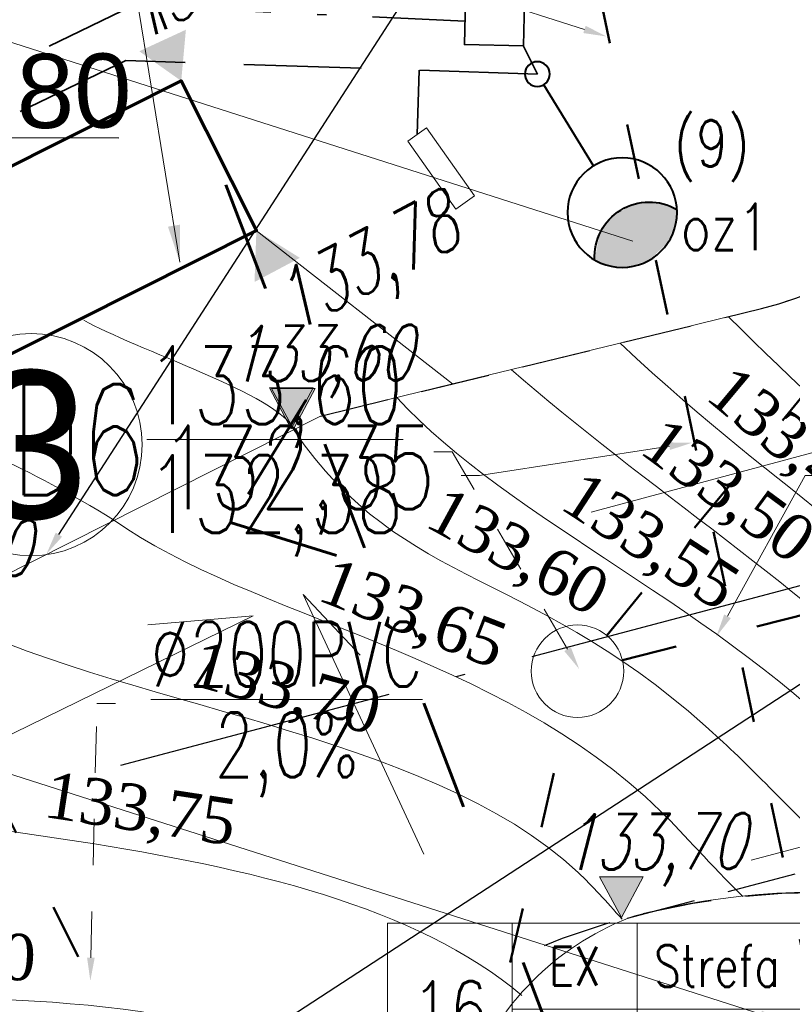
# Model space of a CAD drawing. Header units: metres. Extents: x 7472034 to 8440138, y 5890133 to 5961460.
# Tile 75 of 103: x 8439522.56 to 8439530.91, y 5890407.79 to 5890418.43. Entities that reach past the tile are written whole.
import ezdxf
from ezdxf import colors
from ezdxf.entities.mleader import LeaderData, LeaderLine
from ezdxf.enums import TextEntityAlignment as Align
from ezdxf.math import Vec2, Vec3

# ---------------------------------------------------------------- set-up
doc = ezdxf.new("R2010")
doc.units = ezdxf.units.M
doc.header["$MEASUREMENT"] = 0
for name, pattern in [('$0$DASHED2', [0.375, 0.25, -0.125]), ('$0$L218_500', [1, 0.5, -0.5]), ('ACAD_ISO03W100', [30, 12, -18]), ('ACAD_ISO10W100', [18, 12, -3, 0, -3]), ('CENTER', [2, 1.25, -0.25, 0.25, -0.25]), ('DASHDOTX2', [2, 1, -0.5, 0, -0.5]), ('DASHED', [19.05, 12.7, -6.35])]:
    doc.linetypes.add(name, pattern=pattern)
doc.layers.get('0').update_dxf_attribs({"linetype": 'CONTINUOUS', "lineweight": 5})
for name, color, linetype in [('# oś', 3, 'CONTINUOUS'), ('$0$# Wymiar', 2, 'CONTINUOUS'), ('-rzedne proj', 7, 'CONTINUOUS')]:
    doc.layers.add(name, color=color, linetype=linetype)
for name, color, linetype, lineweight in [('### Krawężnik', 6, 'CONTINUOUS', 5), ('### rzędne', 172, 'CONTINUOUS', 5), ('___DR.warstwice', 7, 'CONTINUOUS', 5), ('__GRANICA', 5, 'ACAD_ISO03W100', 80), ('_a_widok', 7, 'CONTINUOUS', 5), ('_IS.2P.KS.rura', 32, 'ACAD_ISO03W100', 50), ('_IS.BLOK.KD.doziemne', 7, 'CONTINUOUS', 5), ('_IS.BLOK.KS', 7, 'CONTINUOUS', 5), ('_IS.BLOK.T', 7, 'CONTINUOUS', 5), ('_IS.KD.B.rura', 124, 'ACAD_ISO03W100', 50), ('_IS.KD.B.studnia', 122, 'CONTINUOUS', 13), ('_IS.KD.krata', 114, 'CONTINUOUS', 30), ('_IS.KD.opis.1', 138, 'CONTINUOUS', 18), ('_IS.KD.opis.2', 7, 'CONTINUOUS', 18), ('_T_strefa_opis', 178, 'CONTINUOUS', 18), ('a_opisy', 7, 'CONTINUOUS', 18), ('E_BLOK', 170, 'CONTINUOUS', 20), ('E_Kable_ziemia2', 10, 'DASHED', 35), ('E_Kanal_sterownicze', 10, 'DASHDOTX2', 35), ('E_LAMPY', 10, 'CONTINUOUS', 25), ('E_OPIS_170', 170, 'CONTINUOUS', 30), ('T_strefa-5', 200, 'ACAD_ISO03W100', 50), ('ZAG-OBRYS005', 7, 'CONTINUOUS', 0), ('ZAG-OBRYS018', 7, 'CONTINUOUS', 18)]:
    doc.layers.add(name, color=color, linetype=linetype, lineweight=lineweight)
for name, color, linetype, lineweight, plot in [('-IS.NO', 21, 'CONTINUOUS', 30, False), ('_IS.A.śmieci', 21, 'CONTINUOUS', 30, False), ('_IS_NO', 11, 'CONTINUOUS', 20, False)]:
    doc.layers.add(name, color=color, linetype=linetype, lineweight=lineweight, plot=plot)
doc.styles.add('ARIAL', font='arial.ttf')
doc.styles.add('ROMANS', font='ROMANS.shx', dxfattribs={"width": 0.8})
doc.styles.add('RS', font='Romans.shx', dxfattribs={"width": 0.7})
doc.styles.add('style2', font='romans.shx', dxfattribs={"width": 0.7, "oblique": 15})
doc.styles.add('wojtek 1', font='times.ttf', dxfattribs={"height": 0.6})
doc.dimstyles.new('1', dxfattribs={"dimscale": 0.04, "dimtxt": 5, "dimasz": 25, "dimexe": 1, "dimexo": 0, "dimgap": 1, "dimtad": 1, "dimdec": 1, "dimrnd": 0.5, "dimdsep": 46, "dimtxsty": 'ROMANS', "dimcen": 0, "dimclrt": 2, "dimadec": 0, "dimazin": 0, "dimtfac": 1, "dimtdec": 1, "dimtofl": 0, "dimtmove": 2, "dimatfit": 3, "dimfxl": 0, "dimtolj": 1, "dimarcsym": 0})

# ---------------------------------------------------------------- blocks, each defined once
blk = doc.blocks.new('NUMER_')
blk.add_circle((0, 0), 120)
at = {"style": 'ARIAL'}
blk.add_attdef('1', (-58.9, -80.2), '', height=170, rotation=360, dxfattribs=at)
blk = doc.blocks.new('23123')
at = {"layer": 'a_opisy', "linetype": '$0$L218_500'}
blk.add_hatch(color=250, dxfattribs=at).paths.add_polyline_path([(8443019.233, 5888878.045), (8443018.761, 5888878.045), (8443018.289, 5888878.045), (8443018.761, 5888877.161)])
at = {"layer": 'a_opisy', "color": 250, "linetype": 'CENTER'}
for points in [[(8443018.289, 5888878.045), (8443018.761, 5888878.045)], [(8443019.233, 5888878.045), (8443018.761, 5888877.161), (8443018.289, 5888878.045)], [(8443018.289, 5888878.045), (8443018.761, 5888877.161), (8443019.233, 5888878.045)], [(8443019.233, 5888878.045), (8443018.761, 5888878.045)]]:
    blk.add_lwpolyline(points, dxfattribs=at)
blk = doc.blocks.new('ŚMIETNIK')
at = {"layer": '-rzedne proj'}
for points in [[(-177.6, 549), (-226.3, 575.7), (-225, 520.1)], [(2.6, 549.3), (49.8, 520), (51.6, 575.5)], [(3.3, -175), (50.5, -204.3), (52.3, -148.8)]]:
    blk.add_hatch(color=256, dxfattribs=at).paths.add_polyline_path(points)
h = blk.add_hatch(color=256, dxfattribs=at)
edge = h.paths.add_edge_path()
edge.add_line((-177.8, -175), (-226.5, -148.3))
edge.add_line((-226.5, -148.3), (-225.2, -203.8))
edge.add_line((-225.2, -203.8), (-177.8, -175))
at = {"lineweight": 70, "ltscale": 0.1}
blk.add_lwpolyline([(-177.8, 549), (-177.8, -175), (3.2, -175), (3.2, 549)], close=True, dxfattribs=at)
at = {"layer": '-rzedne proj', "char_height": 64, "width": 431.231, "attachment_point": 1, "style": 'style2'}
for insert, rotation in [((123.2, 678.9, 0), 268.548), ((-204.4, 523.1, 0), 271.307), ((-231.1, -158.7), 271.307), ((123.8, -151.4), 271.307)]:
    blk.add_mtext('133,78', dxfattribs=dict(at, insert=insert, rotation=rotation))
blk = doc.blocks.new('A$C5FF37710')
at = {"layer": '### rzędne', "color": 0, "lineweight": 13, "flags": 128}
for points in [[(79.038, 44.465), (82.565, 45.412), (81.429, 45.532)], [(77.229, 40.767), (75.926, 43.576), (76.541, 42.918)], [(80.768, 40.702), (84.307, 41.64), (83.087, 41.796)]]:
    blk.add_lwpolyline(points, dxfattribs=at)
at = {"layer": '### rzędne', "color": 0, "lineweight": 13, "elevation": 0, "flags": 128}
blk.add_lwpolyline([(72.103, 41.74), (75.383, 43.346), (74.245, 43.246)], dxfattribs=at)
blk = doc.blocks.new('LAM')
at = {"lineweight": 40}
blk.add_line((0, -161.6), (0, -18.6), dxfattribs=at)
for centre, radius in [((0, 0), 18.6), ((0, -243.8), 82.3)]:
    blk.add_circle(centre, radius, dxfattribs=at)
blk.add_arc((0, -321.8), 82.3, 28.2737, 151.7263, dxfattribs=at)
for points in [[(18.2, -241.5), (-60.9, -299.2), (45.9, -253.5), (-32.8, -318.4)], [(-60.9, -299.2), (-18.2, -241.6), (18.2, -241.5)], [(-34, -246.9), (-60.9, -299.2), (-18.2, -241.6)], [(-51.7, -257.8), (-60.9, -299.2), (-34, -246.9)], [(-72.5, -282.8), (-60.9, -299.2), (-51.7, -257.8)], [(-32.8, -318.4), (45.9, -253.5), (2.3, -326.1)], [(45.9, -253.5), (72.5, -282.8), (2.3, -326.1)], [(2.3, -326.1), (72.5, -282.8), (34, -318.8), (58.2, -302.7)]]:
    blk.add_solid(points, dxfattribs=at)
blk = doc.blocks.new('Studnia SK1_v2')
at = {"color": 0, "linetype": 'Continuous', "ltscale": 2}
blk.add_lwpolyline([(0, 0.64), (0.64, 0.64), (0.64, 0), (0, 0), (0, 0.64)], dxfattribs=at)
blk = doc.blocks.new('A$C57F34CC8')
at = {"layer": '__GRANICA', "color": 246, "lineweight": 60, "ltscale": 0.1}
for p, q in [((111.848, 42.356), (111.03, 41.027)), ((111.03, 41.027), (112.555, 40.556))]:
    blk.add_line(p, q, dxfattribs=at)
blk.add_lwpolyline([(104.547, 61.491), (124.753, 8.665), (116.278, 0), (87.502, 5.853), (75.537, 9.185), (65.12, 10.793), (52.658, 12.238), (35.114, 14.256), (31.171, 14.725), (0, 23.879)], dxfattribs=at)
blk = doc.blocks.new('A$C1D2679FE')
at = {"layer": '# oś', "color": 0, "linetype": 'ACAD_ISO10W100', "ltscale": 0.25, "flags": 128}
blk.add_lwpolyline([(244.428, 75.104), (259.29, 79.036)], dxfattribs=at)
at = {"layer": '$0$# Wymiar', "color": 7, "linetype": '$0$DASHED2', "ltscale": 3}
blk.add_lwpolyline([(246.586, 78.879), (251.355, 80.04)], dxfattribs=at)
blk.add_lwpolyline([(249.907, 73.45), (252.807, 74.218, -0.154383), (255.819, 74.074, -0.154383)], format="xyb", dxfattribs=at)
for centre, radius, start, end in [((250.076, 84.874), 5, 284.8205, 320.2428), ((251.98, 65.72), 8.008, 58.1333, 113.8528)]:
    blk.add_arc(centre, radius, start, end, dxfattribs=at)
blk = doc.blocks.new('A$C2C426404')
at = {"layer": '### rzędne', "color": 0, "lineweight": 25}
blk.add_line((84.896, 51.267), (81.661, 51.27, 0), dxfattribs=at)
at = {"layer": '_IS_NO', "ltscale": 0.1}
blk.add_open_spline([(84.516, 49.298, 0), (85.043, 48.995, 0), (86.649, 48.482, 0), (86.787, 48.112, 0)], degree=3, dxfattribs=at)
for points, knots in [([(91.487, 49.336, 0), (92.956, 47.883, 0), (94.289, 46.802, 0), (95.885, 44.566, 0), (96.109, 44.254, 0)], [1.130077, 1.130077, 1.130077, 1.130077, 8.010941, 9.09138, 9.09138, 9.09138, 9.09138]), ([(89.139, 48.764, 0), (90.547, 47.533, 0), (93.318, 45.738, 0), (94.624, 43.843, 0), (95.635, 42.584, 0), (95.796, 42.387, 0)], [0.623824, 0.623824, 0.623824, 0.623824, 7.387283, 10.61193, 11.1725, 11.1725, 11.1725, 11.1725]), ([(86.787, 48.112, 0), (87.985, 46.348, 0), (89.678, 46.714, 0), (92.306, 43.85, 0), (93.114, 43.084, 0)], [0, 0, 0, 0, 8.42192, 10.168142, 10.168142, 10.168142, 10.168142]), ([(82.893, 46.161), (84.85, 45.119), (88.559, 44.84), (90.163, 43.018), (90.34, 42.822)], [0, 0, 0, 0, 7.954967, 8.729782, 8.729782, 8.729782, 8.729782]), ([(76.845, 43.111), (78.812, 40.835, 0), (85.687, 43.385, 0), (88.216, 40.226), (88.511, 39.942)], [0, 0, 0, 0, 11.000491, 12.22465, 12.22465, 12.22465, 12.22465])]:
    blk.add_open_spline(points, degree=3, knots=knots, dxfattribs=at)
at = {"layer": '_IS_NO'}
for points, knots in [([(96.55, 42.49), (95.977, 43.225), (93.36, 46.988), (92.239, 47.236), (90.315, 49.051)], [2.982058, 2.982058, 2.982058, 2.982058, 5.080185, 14.148789, 14.148789, 14.148789, 14.148789]), ([(87.901, 48.463, 0), (89.118, 47.129, 0), (92.005, 45.935, 0), (93.605, 43.752, 0), (94.421, 42.869, 0)], [0.328938, 0.328938, 0.328938, 0.328938, 9.473976, 11.628214, 11.628214, 11.628214, 11.628214]), ([(84.838, 47.141), (86.318, 46.082), (89.427, 45.643, 0), (91.282, 43.42, 0), (91.644, 43.068, 0)], [0, 0, 0, 0, 7.890757, 9.135081, 9.135081, 9.135081, 9.135081])]:
    blk.add_open_spline(points, degree=3, knots=knots, dxfattribs=at)
for points in [[(82.567, 48.327), (83.093, 48.024), (83.922, 47.709), (84.838, 47.141)], [(79.733, 44.561), (81.951, 43.643), (86.953, 43.94), (89.254, 41.999)]]:
    blk.add_open_spline(points, degree=3, dxfattribs=at)
at = {"layer": '### rzędne', "color": 0, "linetype": '$0$L218_500', "lineweight": 25, "xscale": 0.5, "yscale": 0.5, "zscale": 0.5}
for p in [(-4221422.621, -2944390.457, 0), (-4221419.05, -2944395.74)]:
    blk.add_blockref('23123', p, dxfattribs=at)
at = {"layer": '### rzędne', "color": 0, "linetype": 'CENTER', "lineweight": 25, "attachment_point": 1, "rotation": 0.4319}
for s, insert, char_height, style in [('133,80', (81.612, 52.157, 0), 0.8, 'ARIAL'), ('133,60', (86.082, 49.234, 0), 0.6, 'style2'), ('133,70', (89.684, 43.955), 0.6, 'style2')]:
    blk.add_mtext(s, dxfattribs=dict(at, insert=insert, char_height=char_height, style=style))
at = {"layer": '_IS.KD.krata', "color": 0, "lineweight": 25, "insert": (81.959, 47.122), "char_height": 0.6, "attachment_point": 1, "rotation": 0.4319, "style": 'style2'}
blk.add_mtext('133,70', dxfattribs=at)
at = {"layer": '_IS_NO', "char_height": 0.5, "attachment_point": 1, "style": 'wojtek 1'}
for s, insert, rotation in [('133,45', (91.541, 48.844, 0), 320.0779), ('133,50', (90.802, 48.279, 0), 323.605), ('133,55', (89.917, 47.694, 0), 326.8998), ('133,60', (88.424, 47.52, 0), 331.3671), ('133,65', (87.204, 46.746, 0), 338.6805), ('133,70', (85.772, 45.848, 0), 344.5149), ('133,75', (84.141, 44.426, 0), 351.3111), ('133,80', (81.933, 42.746, 0), 357.5025)]:
    blk.add_mtext(s, dxfattribs=dict(at, insert=insert, rotation=rotation))
blk = doc.blocks.new('TAB-STRFY-2')
for p, q in [((3180.88, 1818), (3180.88, 1787.08)), ((3105.88, 1787.08), (3105.88, 1756.16))]:
    blk.add_line(p, q)
for points in [[(3015.88, 1818), (3060.88, 1818), (3060.88, 1756.16), (3015.88, 1756.16)], [(3060.88, 1818), (3105.88, 1818), (3105.88, 1787.08), (3060.88, 1787.08)], [(3105.88, 1818), (3180.88, 1818), (3180.88, 1787.08), (3105.88, 1787.08)], [(3060.88, 1787.08), (3105.88, 1787.08), (3105.88, 1756.16), (3060.88, 1756.16)], [(3105.88, 1787.08), (3180.88, 1787.08), (3180.88, 1756.16), (3105.88, 1756.16)]]:
    blk.add_lwpolyline(points, close=True)
at = {"style": 'ROMANS', "width": 0.8, "flags": 12}
for tag, height, p in [('EX', 14, (3083.38, 1802.54)), ('STREFA', 15, (3143.38, 1802.54)), ('1', 14, (3038.38, 1787.08)), ('II', 14, (3083.38, 1771.62)), ('T2', 14, (3143.38, 1771.62))]:
    blk.add_attdef(tag, text='', height=height, dxfattribs=at).set_placement(p, align=Align.MIDDLE_CENTER)
blk = doc.blocks.new('JPII.T.0')
at = {"layer": 'T_strefa-5', "ltscale": 0.05, "elevation": 0, "flags": 128}
blk.add_lwpolyline([(7472022.126, 5961443.794, 0.270111), (7472022.44, 5961448.819), (7472022.328, 5961449.042, 0.414214), (7472015.617, 5961451.268), (7472015.348, 5961451.133, 0.414214), (7472013.123, 5961444.422), (7472013.235, 5961444.198)], format="xyb", dxfattribs=at)
at = {"layer": '_T_strefa_opis'}
ref = blk.add_blockref('TAB-STRFY-2', (7471933.332, 5961398.008), dxfattribs=dict(at, xscale=0.03, yscale=0.03, zscale=0.03))
ref.add_attrib('1', '16', dxfattribs={"layer": '0', "lineweight": 30, "height": 0.6, "style": 'ROMANS', "width": 0.8}).set_placement((7472024.483, 5961451.621), align=Align.MIDDLE_CENTER)
ref.add_attrib('EX', 'EX', dxfattribs={"layer": '0', "height": 0.42, "style": 'ROMANS', "width": 0.8}).set_placement((7472025.833, 5961452.084), align=Align.MIDDLE_CENTER)
ref.add_attrib('T2', 'T2', dxfattribs={"layer": '0', "height": 0.42, "style": 'ROMANS', "width": 0.8}).set_placement((7472027.633, 5961451.157), align=Align.MIDDLE_CENTER)
ref.add_attrib('II', 'IIA', dxfattribs={"layer": '0', "height": 0.42, "style": 'ROMANS', "width": 0.8}).set_placement((7472025.833, 5961451.157), align=Align.MIDDLE_CENTER)
ref.add_attrib('STREFA', 'Strefa 2', dxfattribs={"layer": '0', "height": 0.45, "style": 'ROMANS', "width": 0.75}).set_placement((7472027.633, 5961452.084), align=Align.MIDDLE_CENTER)
blk = doc.blocks.new('KS.P.I')
at = {"layer": '_IS.2P.KS.rura', "ltscale": 0.05}
blk.add_line((7472029.612, 5961461.71), (7472034.427, 5961439.025), dxfattribs=at)
at = {"layer": '-IS.NO'}
ml = blk.add_multileader_mtext('Standard', dxfattribs=at)
ml.set_content('\\A1;{\\H1.2x;132,40}', color=256, style='RS')
ml.set_leader_properties()
ml.build(insert=Vec2(0, 0))
ml.multileader.update_dxf_attribs({"text_left_attachment_type": 2, "text_right_attachment_type": 2, "dogleg_length": 0.2, "arrow_head_size": 0.25})
ctx = ml.context
ctx.base_point, ctx.char_height, ctx.arrow_head_size, ctx.landing_gap_size, ctx.plane_origin = Vec3(7472015.796, 5961464.447), 0.75, 0.25, 0.25, Vec3(7472013.978, 5961463.787)
ctx.left_attachment, ctx.right_attachment, ctx.text_align_type = 2, 2, 1
notes = []
notes.append((ctx, [(1, (1, 1, 0), (7472019.526, 5961464.447), (-1, 0), 0.2, [(3, [(7472029.7, 5961461.195)], 0, [])])]))
ctx.mtext.insert, ctx.mtext.width, ctx.mtext.alignment, ctx.mtext.flow_direction = Vec3(7472017.561, 5961464.983), 8.84446, 2, 5
ml = blk.add_multileader_mtext('Standard', dxfattribs=at)
ml.set_content('\\A1;{\\H1.2x;133,42/133,32}', color=256, style='RS')
ml.set_leader_properties()
ml.build(insert=Vec2(0, 0))
ml.multileader.update_dxf_attribs({"text_left_attachment_type": 2, "text_right_attachment_type": 2, "dogleg_length": 0.2, "arrow_head_size": 0.25})
ctx = ml.context
ctx.base_point, ctx.char_height, ctx.arrow_head_size, ctx.landing_gap_size, ctx.plane_origin = Vec3(7472012.358, 5961462.16, 0), 0.75, 0.25, 0.25, Vec3(7472014.5, 5961461.499, 0)
ctx.left_attachment, ctx.right_attachment, ctx.text_align_type = 2, 2, 1
notes.append((ctx, [(1, (1, 1, 0), (7472020.048, 5961462.16, 0), (-1, 0), 0.2, [(3, [(7472030.223, 5961458.907, 0)], 0, [])])]))
ctx.mtext.insert, ctx.mtext.width, ctx.mtext.alignment, ctx.mtext.flow_direction = Vec3(7472016.103, 5961462.845, 0), 8.84446, 2, 5
ml = blk.add_multileader_mtext('Standard', dxfattribs=at)
ml.set_content('\\A1;{\\H1.2x;132,35}', color=256, style='RS')
ml.set_leader_properties()
ml.build(insert=Vec2(0, 0))
ml.multileader.update_dxf_attribs({"text_left_attachment_type": 2, "text_right_attachment_type": 2, "dogleg_length": 0.2, "arrow_head_size": 0.25})
ctx = ml.context
ctx.base_point, ctx.char_height, ctx.arrow_head_size, ctx.landing_gap_size, ctx.plane_origin = Vec3(7472024.598, 5961456.451, 0), 0.75, 0.25, 0.25, Vec3(7472014.605, 5961460.51, 0)
ctx.left_attachment, ctx.right_attachment, ctx.text_align_type = 2, 2, 1
notes.append((ctx, [(1, (1, 1, 0), (7472028.328, 5961456.451, 0), (-1, 0), 0.2, [(3, [(7472030.627, 5961456.804, 0)], 0, [])])]))
ctx.mtext.insert, ctx.mtext.width, ctx.mtext.alignment, ctx.mtext.flow_direction = Vec3(7472026.363, 5961456.987, 0), 8.84446, 2, 5
ml = blk.add_multileader_mtext('Standard', dxfattribs=at)
ml.set_content('\\A1;{\\H1.2x;132,35}', color=256, style='RS')
ml.set_leader_properties()
ml.build(insert=Vec2(0, 0))
ml.multileader.update_dxf_attribs({"text_left_attachment_type": 2, "text_right_attachment_type": 2, "dogleg_length": 0.2, "arrow_head_size": 0.25})
ctx = ml.context
ctx.base_point, ctx.char_height, ctx.arrow_head_size, ctx.landing_gap_size, ctx.plane_origin = Vec3(7472032.05, 5961456.451, 0), 0.75, 0.25, 0.25, Vec3(7472022.058, 5961460.51, 0)
ctx.left_attachment, ctx.right_attachment, ctx.text_align_type = 2, 2, 1
notes.append((ctx, [(0, (1, 1, 0), (7472031.85, 5961456.451, 0), (1, 0), 0.2, [(3, [(7472030.888, 5961454.709, 0)], 0, [])])]))
ctx.mtext.insert, ctx.mtext.width, ctx.mtext.alignment, ctx.mtext.flow_direction = Vec3(7472033.815, 5961456.987, 0), 8.84446, 2, 5
ml = blk.add_multileader_mtext('Standard', dxfattribs=at)
ml.set_content('\\A1;{\\H1.2x;133,66/133,76}', color=256, style='RS')
ml.set_leader_properties()
ml.build(insert=Vec2(0, 0))
ml.multileader.update_dxf_attribs({"text_left_attachment_type": 2, "text_right_attachment_type": 2, "dogleg_length": 0.2, "arrow_head_size": 0.25})
ctx = ml.context
ctx.base_point, ctx.char_height, ctx.arrow_head_size, ctx.landing_gap_size, ctx.plane_origin = Vec3(7472013.743, 5961453.802), 0.75, 0.25, 0.25, Vec3(7472015.885, 5961453.142)
ctx.left_attachment, ctx.right_attachment, ctx.text_align_type = 2, 2, 1
notes.append((ctx, [(1, (1, 1, 0), (7472021.433, 5961453.802), (-1, 0), 0.2, [(3, [(7472031.607, 5961450.55)], 0, [])])]))
ctx.mtext.insert, ctx.mtext.width, ctx.mtext.alignment, ctx.mtext.flow_direction = Vec3(7472017.488, 5961454.488), 8.84446, 2, 5
for ctx, leaders in notes:
    for number, flags, end, landing, length, lines in leaders:
        leader = LeaderData()
        leader.index, (leader.has_last_leader_line, leader.has_dogleg_vector, leader.attachment_direction) = number, flags
        leader.last_leader_point, leader.dogleg_vector, leader.dogleg_length = Vec3(end), Vec3(landing), length
        for number, points, colour, breaks in lines:
            line = LeaderLine()
            line.index, line.vertices, line.color, line.breaks = number, Vec3.list(points), colors.encode_raw_color(colour), breaks
            leader.lines.append(line)
        ctx.leaders.append(leader)
blk = doc.blocks.new('Elektryk_v3')
at = {"layer": 'E_Kable_ziemia2', "color": 1, "ltscale": 0.1}
for points in [[(18.575, -36.464), (14.125, -36.317), (8.307, -39.116), (-3.567, -44.765), (-7.22, -45.111), (-16.173, -49.352), (-17.849, -50.205), (-24.47, -58.375), (-25.346, -59.314)], [(17.275, -37.117), (17.298, -36.422)]]:
    blk.add_lwpolyline(points, dxfattribs=at)
at = {"layer": 'E_Kanal_sterownicze', "color": 1}
for points in [[(17.792, -35.892), (14.197, -35.727), (7.967, -38.725)], [(18.425, -36.16), (18.575, -36.464)]]:
    blk.add_lwpolyline(points, dxfattribs=at)
at = {"layer": 'E_Kanal_sterownicze', "color": 1, "rotation": 358.6070696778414}
blk.add_blockref('Studnia SK1_v2', (17.786, -36.144), dxfattribs=at)
at = {"layer": 'E_LAMPY', "color": 1, "xscale": -0.007200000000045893, "yscale": 0.007200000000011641, "zscale": 0.0072, "rotation": 31.52444852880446}
blk.add_blockref('LAM', (18.575, -36.464), dxfattribs=at)
at = {"layer": 'E_OPIS_170', "color": 0, "lineweight": 20, "char_height": 0.5, "attachment_point": 1, "style": 'ROMANS'}
for s, insert, width in [('(9)', (20.051, -36.961), 0.77622), ('oz1', (20.125, -37.866), 0.98774)]:
    blk.add_mtext(s, dxfattribs=dict(at, insert=insert, width=width))
at = {"layer": 'E_OPIS_170', "color": 0, "lineweight": 20, "annotation_type": 0, "has_hookline": 1, "hookline_direction": 0}
for points, text_width in [([(14.709, -38.497), (10.19, -10.755), (10.59, -10.755)], 20.348), ([(17.907, -59.052), (62.816, -40.125), (63.216, -40.125)], 14.4)]:
    blk.add_leader(points, dimstyle='1', override={"dimasz": 10}, dxfattribs=dict(at, text_width=text_width))
blk = doc.blocks.new('JPII.KD_aktualizacja rzędnych_20.12.2024')
at = {"layer": '_IS.KD.B.rura', "ltscale": 0.05}
for p, q in [((8438669.285, 5890707.582), (8438673.362, 5890712.567)), ((8438669.454, 5890707.316, 0), (8438674.367, 5890708.543, 0)), ((8438661.954, 5890707.326, 0), (8438666.556, 5890698.159, 0)), ((8438666.893, 5890698.2, 0), (8438668.856, 5890706.708, 0))]:
    blk.add_line(p, q, dxfattribs=at)
at = {"layer": '_IS.KD.B.studnia', "ltscale": 0.1}
blk.add_circle((8438668.968, 5890707.195, 0), 0.5, dxfattribs=at)
at = {"layer": '_IS.KD.opis.1'}
ml = blk.add_multileader_mtext('Standard', dxfattribs=at)
ml.set_content('\\A1;{\\C132;D6\\H0.7x;\\C256;\\S133,60/132,38;}', color=256, style='RS')
ml.set_leader_properties()
ml.build(insert=Vec2(0, 0))
ml.multileader.update_dxf_attribs({"text_left_attachment_type": 2, "text_right_attachment_type": 2, "dogleg_length": 0.2, "arrow_head_size": 0.25})
ctx = ml.context
ctx.base_point, ctx.char_height, ctx.arrow_head_size, ctx.landing_gap_size, ctx.plane_origin = Vec3(8438662.506, 5890709.566, 0), 1.2, 0.25, 0.3, Vec3(8438626.063, 5890684.451, 0)
ctx.left_attachment, ctx.right_attachment, ctx.text_align_type = 2, 2, 1
notes = []
notes.append((ctx, [(1, (1, 1, 0), (8438667.614, 5890709.566, 0), (-1, 0), 0.2, [(3, [(8438668.987, 5890707.218, 0)], 0, [])])]))
ctx.mtext.insert, ctx.mtext.width, ctx.mtext.alignment, ctx.mtext.flow_direction = Vec3(8438664.96, 5890710.706, 0), 9.34447, 2, 5
at = {"layer": '_IS.KD.opis.2'}
ml = blk.add_multileader_mtext('Standard', dxfattribs=at)
ml.set_content('\\A1;{\\H0.7x;\\S%%C200PVC/2,0%;}', color=256, style='RS')
ml.set_leader_properties()
ml.build(insert=Vec2(0, 0))
ml.multileader.update_dxf_attribs({"text_left_attachment_type": 2, "text_right_attachment_type": 2, "dogleg_length": 0.2, "arrow_head_size": 0.25})
ctx = ml.context
ctx.base_point, ctx.char_height, ctx.arrow_head_size, ctx.landing_gap_size, ctx.plane_origin = Vec3(8438663.971, 5890706.845), 1, 0.25, 0.3, Vec3(8438611.998, 5890679.844)
ctx.left_attachment, ctx.right_attachment, ctx.text_align_type = 2, 2, 1
notes.append((ctx, [(0, (1, 1, 0), (8438663.771, 5890706.845), (1, 0), 0.2, [(3, [(8438663.7, 5890703.848)], 0, [])])]))
ctx.mtext.insert, ctx.mtext.width, ctx.mtext.alignment, ctx.mtext.flow_direction = Vec3(8438665.823, 5890707.728), 3.03313, 2, 5
for ctx, leaders in notes:
    for number, flags, end, landing, length, lines in leaders:
        leader = LeaderData()
        leader.index, (leader.has_last_leader_line, leader.has_dogleg_vector, leader.attachment_direction) = number, flags
        leader.last_leader_point, leader.dogleg_vector, leader.dogleg_length = Vec3(end), Vec3(landing), length
        for number, points, colour, breaks in lines:
            line = LeaderLine()
            line.index, line.vertices, line.color, line.breaks = number, Vec3.list(points), colors.encode_raw_color(colour), breaks
            leader.lines.append(line)
        ctx.leaders.append(leader)

msp = doc.modelspace()

# ---------------------------------------------------------------- linework, layer by layer
at = {"layer": '_a_widok'}
msp.add_line((8439527.239, 5890414.494), (8439529.657, 5890415.083), dxfattribs=at)
msp.add_lwpolyline([(8439529.657, 5890415.083), (8439530.578, 5890415.307, 0.155801), (8439533.143, 5890416.943)], format="xyb", dxfattribs=at)
at = {"layer": '_a_widok', "elevation": 0}
msp.add_lwpolyline([(8439525.116, 5890416.151), (8439518.645, 5890412.902), (8439518.85, 5890410.637), (8439525.809, 5890414.146), (8439527.239, 5890414.494), (8439527.239, 5890414.494)], close=True, dxfattribs=at)
msp.add_lwpolyline([(8439527.525, 5890404.627, -0.443856), (8439529.21, 5890408.745)], format="xyb", dxfattribs=at)
at = {"layer": '_a_widok'}
msp.add_arc((8439531.212, 5890401.078, 0), 7.924, 59.8808, 104.6303, dxfattribs=at)
at = {"layer": 'ZAG-OBRYS005'}
msp.add_lwpolyline([(8439527.272, 5890416.381), (8439527.476, 5890416.525), (8439526.957, 5890417.261), (8439526.753, 5890417.116)], close=True, dxfattribs=at)
msp.add_lwpolyline([(8439527.272, 5890416.381), (8439527.476, 5890416.525), (8439526.957, 5890417.261), (8439526.753, 5890417.116)], close=True, dxfattribs=at)

# ---------------------------------------------------------------- block references
at = {"layer": '### Krawężnik', "color": 1, "linetype": 'Continuous', "ltscale": 0.2}
msp.add_blockref('A$C1D2679FE', (8439279.223, 5890335.267), dxfattribs=at)
at = {"layer": '### rzędne', "linetype": '$0$L218_500', "xscale": 0.5, "yscale": 0.5, "zscale": 0.5}
msp.add_blockref('23123', (4218016.136, 2945975.423, 0), dxfattribs=at)
at = {"layer": '___DR.warstwice', "color": 0, "linetype": 'Continuous', "ltscale": 0.2}
msp.add_blockref('A$C2C426404', (8439438.734, 5890365.884), dxfattribs=at)
at = {"layer": '___DR.warstwice', "ltscale": 0.1}
msp.add_blockref('A$C5FF37710', (8439449.698, 5890368.642), dxfattribs=at)
at = {"layer": '__GRANICA', "color": 1, "linetype": 'Continuous', "ltscale": 0.2}
msp.add_blockref('A$C57F34CC8', (8439413.808, 5890371.967), dxfattribs=at)
at = {"layer": '_IS.BLOK.KD.doziemne', "linetype": '$0$L218_500'}
msp.add_blockref('JPII.KD_aktualizacja rzędnych_20.12.2024', (859.621, -295.807), dxfattribs=at)
at = {"layer": '_IS.BLOK.KS'}
msp.add_blockref('KS.P.I', (967499.203, -71042.946), dxfattribs=at)
at = {"layer": '_IS.BLOK.T'}
msp.add_blockref('JPII.T.0', (967502.726, -71043.884), dxfattribs=at)
at = {"layer": 'E_BLOK'}
msp.add_blockref('Elektryk_v3', (8439509.58, 5890454.306), dxfattribs=at)
at = {"layer": 'ZAG-OBRYS005'}
ref = msp.add_blockref('NUMER_', (8439522.681, 5890413.837), dxfattribs=dict(at, xscale=0.01, yscale=0.01, zscale=0.01))
ref.add_attrib('1', '3', dxfattribs={"layer": '0', "height": 1.6, "style": 'ARIAL'}).set_placement((8439522.681, 5890413.837), align=Align.MIDDLE_CENTER)
at = {"layer": 'ZAG-OBRYS018', "xscale": 0.01, "yscale": 0.01, "zscale": 0.01, "rotation": 116.6569900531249}
msp.add_blockref('ŚMIETNIK', (8439522.755, 5890416.954, 0), dxfattribs=at)

# ---------------------------------------------------------------- leaders
at = {"layer": '_IS.A.śmieci', "color": 0, "linetype": 'ByBlock'}
ml = msp.add_multileader_mtext('Standard', dxfattribs=at)
ml.set_content('Strefa ochronna 5m\\Pdla LPG', style='RS')
ml.set_leader_properties()
ml.build(insert=Vec2(0, 0))
ml.multileader.update_dxf_attribs({"text_left_attachment_type": 2, "text_right_attachment_type": 2, "dogleg_length": 0.5, "arrow_head_size": 0.25})
ctx = ml.context
ctx.base_point, ctx.char_height, ctx.arrow_head_size, ctx.landing_gap_size, ctx.plane_origin = Vec3(8439552.803, 5890425.142), 0.75, 0.25, 0.25, Vec3(8439510.716, 5890416.551)
ctx.left_attachment, ctx.right_attachment = 2, 2
notes = []
notes.append((ctx, [(0, (1, 1, 0), (8439552.303, 5890425.142), (1, 0), 0.5, [(3, [(8439523.9, 5890406.624)], 0, [])])]))
ctx.mtext.insert, ctx.mtext.width, ctx.mtext.flow_direction = Vec3(8439553.053, 5890426.142), 16.29559, 5
at = {"layer": '_IS.A.śmieci'}
ml = msp.add_multileader_mtext('Standard', dxfattribs=at)
ml.set_content('\\A1;obniżenie\\Pkrawężnika', color=256, style='RS')
ml.set_leader_properties()
ml.build(insert=Vec2(0, 0))
ml.multileader.update_dxf_attribs({"text_left_attachment_type": 2, "text_right_attachment_type": 2, "dogleg_length": 0.2, "arrow_head_size": 0.25})
ctx = ml.context
ctx.base_point, ctx.char_height, ctx.arrow_head_size, ctx.landing_gap_size, ctx.plane_origin = Vec3(8439530.47, 5890424.152, 0), 0.75, 0.25, 0.1, Vec3(8439513.494, 5890430.021, 0)
ctx.left_attachment, ctx.right_attachment, ctx.text_align_type = 2, 2, 1
notes.append((ctx, [(0, (1, 1, 0), (8439530.27, 5890424.152, 0), (1, 0), 0.2, [(3, [(8439522.846, 5890412.654, 0)], 0, [])])]))
ctx.mtext.insert, ctx.mtext.width, ctx.mtext.alignment, ctx.mtext.flow_direction = Vec3(8439532.582, 5890425.242, 0), 10.85489, 2, 5
at = {"layer": '_IS.A.śmieci', "color": 0, "linetype": 'ByBlock'}
ml = msp.add_multileader_mtext('Standard', dxfattribs=at)
ml.set_content('CZERPNIA ŚCIENNA - 2m od terenu', style='RS')
ml.set_leader_properties()
ml.build(insert=Vec2(0, 0))
ml.multileader.update_dxf_attribs({"text_left_attachment_type": 2, "text_right_attachment_type": 2, "dogleg_length": 0.5, "arrow_head_size": 0.25})
ctx = ml.context
ctx.base_point, ctx.char_height, ctx.arrow_head_size, ctx.landing_gap_size, ctx.plane_origin = Vec3(8439557.538, 5890417.652, 0), 0.75, 0.25, 0.25, Vec3(8439519.574, 5890401.637, 0)
ctx.left_attachment, ctx.right_attachment = 2, 2
notes.append((ctx, [(0, (1, 1, 0), (8439557.038, 5890417.652, 0), (1, 0), 0.5, [(3, [(8439526.458, 5890396.71, 0)], 0, [])])]))
ctx.mtext.insert, ctx.mtext.width, ctx.mtext.flow_direction = Vec3(8439557.788, 5890418.134, 0), 16.29559, 5
for ctx, leaders in notes:
    for number, flags, end, landing, length, lines in leaders:
        leader = LeaderData()
        leader.index, (leader.has_last_leader_line, leader.has_dogleg_vector, leader.attachment_direction) = number, flags
        leader.last_leader_point, leader.dogleg_vector, leader.dogleg_length = Vec3(end), Vec3(landing), length
        for number, points, colour, breaks in lines:
            line = LeaderLine()
            line.index, line.vertices, line.color, line.breaks = number, Vec3.list(points), colors.encode_raw_color(colour), breaks
            leader.lines.append(line)
        ctx.leaders.append(leader)

doc.saveas('drawing.dxf')
